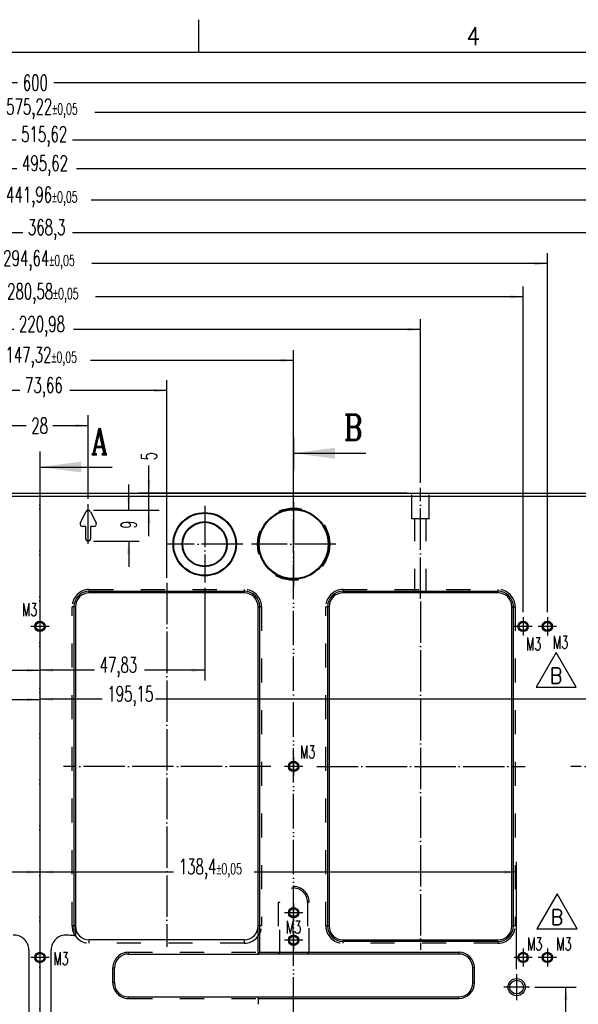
# Model space of a CAD drawing. Header units: inches. Extents: x -429 to 435, y -270 to 288.
# Tile 11 of 20: x -138 to -30, y 98 to 288. Entities that reach past the tile are written whole.
import ezdxf

# ---------------------------------------------------------------- set-up
doc = ezdxf.new("R2010")
doc.units = ezdxf.units.IN
for name, pattern in [('DASHED', [15, 7, -8]), ('DOT_CENTER', [14, 12, -1, 0, -1]), ('PHANTOM', [13, 10, -1, 0, -1, 0, -1])]:
    doc.linetypes.add(name, pattern=pattern)
doc.layers.add('1', color=7, linetype='Continuous')
doc.styles.add('CONVERTER_11', font='complex.shx', dxfattribs={"width": 0.76})
doc.styles.add('CONVERTER_12', font='txt.shx', dxfattribs={"width": 0.63})
doc.styles.add('CONVERTER_13', font='txt.shx', dxfattribs={"width": 0.9})
doc.dimstyles.new('ME10_DIM_108', dxfattribs={"dimtxt": 4.5, "dimasz": 3.75, "dimexe": 3, "dimexo": 1.5, "dimgap": 1.5, "dimtad": 0, "dimdsep": 46, "dimtxsty": 'CONVERTER_12', "dimsah": 1, "dimcen": 0.09, "dimclrd": 3, "dimclre": 3, "dimclrt": 3, "dimadec": 0, "dimazin": 0, "dimtol": 1, "dimtp": 0.05, "dimtm": 0.05, "dimtfac": 0.7, "dimtdec": 0, "dimtix": 1, "dimtmove": 0, "dimatfit": 3, "dimfxl": 1, "dimtolj": 1, "dimtzin": 0, "dimarcsym": 0})
doc.dimstyles.new('ME10_DIM_109', dxfattribs={"dimtxt": 4.5, "dimasz": 3.75, "dimexe": 3, "dimexo": 1.5, "dimgap": 1.5, "dimtad": 0, "dimdsep": 46, "dimtxsty": 'CONVERTER_12', "dimsah": 1, "dimcen": 0.09, "dimclrd": 3, "dimclre": 3, "dimclrt": 3, "dimadec": 0, "dimazin": 0, "dimtol": 1, "dimtp": 0.05, "dimtm": 0.05, "dimtfac": 0.7, "dimtdec": 0, "dimtix": 1, "dimtmove": 0, "dimatfit": 3, "dimfxl": 1, "dimtolj": 1, "dimtzin": 0, "dimarcsym": 0})
doc.dimstyles.new('ME10_DIM_110', dxfattribs={"dimtxt": 4.5, "dimasz": 3.75, "dimexe": 3, "dimexo": 1.5, "dimgap": 1.5, "dimtad": 0, "dimdsep": 46, "dimtxsty": 'CONVERTER_12', "dimsah": 1, "dimcen": 0.09, "dimclrd": 3, "dimclre": 3, "dimclrt": 3, "dimadec": 0, "dimazin": 0, "dimtol": 1, "dimtp": 0.05, "dimtm": 0.05, "dimtfac": 0.7, "dimtdec": 0, "dimtix": 1, "dimtmove": 0, "dimatfit": 3, "dimfxl": 1, "dimtolj": 1, "dimtzin": 0, "dimarcsym": 0})
doc.dimstyles.new('ME10_DIM_53', dxfattribs={"dimtxt": 4.5, "dimasz": 3.75, "dimexe": 3, "dimexo": 1.5, "dimgap": 1.5, "dimtad": 0, "dimdsep": 46, "dimtxsty": 'CONVERTER_12', "dimsah": 1, "dimcen": 0.09, "dimclrd": 3, "dimclre": 3, "dimclrt": 3, "dimadec": 0, "dimazin": 0, "dimtfac": 1, "dimtdec": 4, "dimtix": 1, "dimtmove": 0, "dimatfit": 3, "dimfxl": 1, "dimtolj": 1, "dimtzin": 0, "dimarcsym": 0})
doc.dimstyles.new('ME10_DIM_54', dxfattribs={"dimtxt": 4.5, "dimasz": 3.75, "dimexe": 3, "dimexo": 1.5, "dimgap": 1.5, "dimtad": 0, "dimdsep": 46, "dimtxsty": 'CONVERTER_12', "dimsah": 1, "dimcen": 0.09, "dimclrd": 3, "dimclre": 3, "dimclrt": 3, "dimadec": 0, "dimazin": 0, "dimtfac": 1, "dimtdec": 4, "dimtix": 1, "dimtmove": 0, "dimatfit": 3, "dimfxl": 1, "dimtolj": 1, "dimtzin": 0, "dimarcsym": 0})
doc.dimstyles.new('ME10_DIM_55', dxfattribs={"dimtxt": 4.5, "dimasz": 3.75, "dimexe": 3, "dimexo": 1.5, "dimgap": 1.5, "dimtad": 0, "dimdsep": 46, "dimtxsty": 'CONVERTER_12', "dimsah": 1, "dimcen": 0.09, "dimclrd": 3, "dimclre": 3, "dimclrt": 3, "dimadec": 0, "dimazin": 0, "dimtfac": 1, "dimtdec": 4, "dimtix": 1, "dimtmove": 0, "dimatfit": 3, "dimfxl": 1, "dimtolj": 1, "dimtzin": 0, "dimarcsym": 0})
doc.dimstyles.new('ME10_DIM_56', dxfattribs={"dimtxt": 4.5, "dimasz": 3.75, "dimexe": 3, "dimexo": 1.5, "dimgap": 1.5, "dimtad": 0, "dimdsep": 46, "dimtxsty": 'CONVERTER_12', "dimsah": 1, "dimcen": 0.09, "dimclrd": 3, "dimclre": 3, "dimclrt": 3, "dimadec": 0, "dimazin": 0, "dimtfac": 1, "dimtdec": 4, "dimtix": 1, "dimtmove": 0, "dimatfit": 3, "dimfxl": 1, "dimtolj": 1, "dimtzin": 0, "dimarcsym": 0})
doc.dimstyles.new('ME10_DIM_57', dxfattribs={"dimtxt": 4.5, "dimasz": 3.75, "dimexe": 3, "dimexo": 1.5, "dimgap": 1.5, "dimtad": 0, "dimdsep": 46, "dimtxsty": 'CONVERTER_12', "dimsah": 1, "dimcen": 0.09, "dimclrd": 3, "dimclre": 3, "dimclrt": 3, "dimadec": 0, "dimazin": 0, "dimtfac": 1, "dimtdec": 4, "dimtix": 1, "dimtmove": 0, "dimatfit": 3, "dimfxl": 1, "dimtolj": 1, "dimtzin": 0, "dimarcsym": 0})
doc.dimstyles.new('ME10_DIM_58', dxfattribs={"dimtxt": 4.5, "dimasz": 3.75, "dimexe": 3, "dimexo": 1.5, "dimgap": 1.5, "dimtad": 0, "dimdsep": 46, "dimtxsty": 'CONVERTER_12', "dimsah": 1, "dimcen": 0.09, "dimclrd": 3, "dimclre": 3, "dimclrt": 3, "dimadec": 0, "dimazin": 0, "dimtfac": 1, "dimtdec": 4, "dimtix": 1, "dimtmove": 0, "dimatfit": 3, "dimfxl": 1, "dimtolj": 1, "dimtzin": 0, "dimarcsym": 0})
doc.dimstyles.new('ME10_DIM_59', dxfattribs={"dimtxt": 4.5, "dimasz": 3.75, "dimexe": 3, "dimexo": 1.5, "dimgap": 1.5, "dimtad": 0, "dimdsep": 46, "dimtxsty": 'CONVERTER_12', "dimsah": 1, "dimcen": 0.09, "dimclrd": 3, "dimclre": 3, "dimclrt": 3, "dimadec": 0, "dimazin": 0, "dimtol": 1, "dimtp": 0.05, "dimtm": 0.05, "dimtfac": 0.7, "dimtdec": 0, "dimtix": 1, "dimtmove": 0, "dimatfit": 3, "dimfxl": 1, "dimtolj": 1, "dimtzin": 0, "dimarcsym": 0})
doc.dimstyles.new('ME10_DIM_60', dxfattribs={"dimtxt": 4.5, "dimasz": 3.75, "dimexe": 3, "dimexo": 1.5, "dimgap": 1.5, "dimtad": 0, "dimdsep": 46, "dimtxsty": 'CONVERTER_12', "dimsah": 1, "dimcen": 0.09, "dimclrd": 3, "dimclre": 3, "dimclrt": 3, "dimadec": 0, "dimazin": 0, "dimtfac": 1, "dimtdec": 4, "dimtix": 1, "dimtmove": 0, "dimatfit": 3, "dimfxl": 1, "dimtolj": 1, "dimtzin": 0, "dimarcsym": 0})
doc.dimstyles.new('ME10_DIM_61', dxfattribs={"dimtxt": 4.5, "dimasz": 3.75, "dimexe": 3, "dimexo": 1.5, "dimgap": 1.5, "dimtad": 0, "dimdsep": 46, "dimtxsty": 'CONVERTER_12', "dimsah": 1, "dimcen": 0.09, "dimclrd": 3, "dimclre": 3, "dimclrt": 3, "dimadec": 0, "dimazin": 0, "dimtol": 1, "dimtp": 0.05, "dimtm": 0.05, "dimtfac": 0.7, "dimtdec": 0, "dimtix": 1, "dimtmove": 0, "dimatfit": 3, "dimfxl": 1, "dimtolj": 1, "dimtzin": 0, "dimarcsym": 0})
doc.dimstyles.new('ME10_DIM_62', dxfattribs={"dimtxt": 4.5, "dimasz": 3.75, "dimexe": 3, "dimexo": 1.5, "dimgap": 1.5, "dimtad": 0, "dimdsep": 46, "dimtxsty": 'CONVERTER_12', "dimsah": 1, "dimcen": 0.09, "dimclrd": 3, "dimclre": 3, "dimclrt": 3, "dimadec": 0, "dimazin": 0, "dimtol": 1, "dimtp": 0.05, "dimtm": 0.05, "dimtfac": 0.7, "dimtdec": 0, "dimtix": 1, "dimtmove": 0, "dimatfit": 3, "dimfxl": 1, "dimtolj": 1, "dimtzin": 0, "dimarcsym": 0})
doc.dimstyles.new('ME10_DIM_63', dxfattribs={"dimtxt": 4.5, "dimasz": 3.75, "dimexe": 3, "dimexo": 1.5, "dimgap": 1.5, "dimtad": 0, "dimdsep": 46, "dimtxsty": 'CONVERTER_12', "dimsah": 1, "dimcen": 0.09, "dimclrd": 3, "dimclre": 3, "dimclrt": 3, "dimadec": 0, "dimazin": 0, "dimtfac": 1, "dimtdec": 4, "dimtix": 1, "dimtmove": 0, "dimatfit": 3, "dimfxl": 1, "dimtolj": 1, "dimtzin": 0, "dimarcsym": 0})
doc.dimstyles.new('ME10_DIM_64', dxfattribs={"dimtxt": 4.5, "dimasz": 3.75, "dimexe": 3, "dimexo": 1.5, "dimgap": 1.5, "dimtad": 0, "dimdsep": 46, "dimtxsty": 'CONVERTER_12', "dimsah": 1, "dimcen": 0.09, "dimclrd": 3, "dimclre": 3, "dimclrt": 3, "dimadec": 0, "dimazin": 0, "dimtol": 1, "dimtp": 0.05, "dimtm": 0.05, "dimtfac": 0.7, "dimtdec": 0, "dimtix": 1, "dimtmove": 0, "dimatfit": 3, "dimfxl": 1, "dimtolj": 1, "dimtzin": 0, "dimarcsym": 0})
doc.dimstyles.new('ME10_DIM_65', dxfattribs={"dimtxt": 4.5, "dimasz": 3.75, "dimexe": 3, "dimexo": 1.5, "dimgap": 1.5, "dimtad": 0, "dimdsep": 46, "dimtxsty": 'CONVERTER_12', "dimsah": 1, "dimcen": 0.09, "dimclrd": 3, "dimclre": 3, "dimclrt": 3, "dimadec": 0, "dimazin": 0, "dimtfac": 1, "dimtdec": 4, "dimtix": 1, "dimtmove": 0, "dimatfit": 3, "dimfxl": 1, "dimtolj": 1, "dimtzin": 0, "dimarcsym": 0})
doc.dimstyles.new('ME10_DIM_66', dxfattribs={"dimtxt": 4.5, "dimasz": 3.75, "dimexe": 3, "dimexo": 1.5, "dimgap": 1.5, "dimtad": 0, "dimdsep": 46, "dimtxsty": 'CONVERTER_12', "dimsah": 1, "dimcen": 0.09, "dimclrd": 3, "dimclre": 3, "dimclrt": 3, "dimadec": 0, "dimazin": 0, "dimtfac": 1, "dimtdec": 4, "dimtix": 1, "dimtmove": 0, "dimatfit": 3, "dimfxl": 1, "dimtolj": 1, "dimtzin": 0, "dimarcsym": 0})
doc.dimstyles.new('ME10_DIM_67', dxfattribs={"dimtxt": 4.5, "dimasz": 3.75, "dimexe": 3, "dimexo": 1.5, "dimgap": 1.5, "dimtad": 0, "dimdsep": 46, "dimtxsty": 'CONVERTER_12', "dimsah": 1, "dimcen": 0.09, "dimclrd": 3, "dimclre": 3, "dimclrt": 3, "dimadec": 0, "dimazin": 0, "dimtol": 1, "dimtp": 0.05, "dimtm": 0.05, "dimtfac": 0.7, "dimtdec": 0, "dimtix": 1, "dimtmove": 0, "dimatfit": 3, "dimfxl": 1, "dimtolj": 1, "dimtzin": 0, "dimarcsym": 0})
doc.dimstyles.new('ME10_DIM_68', dxfattribs={"dimtxt": 4.5, "dimasz": 3.75, "dimexe": 3, "dimexo": 1.5, "dimgap": 1.5, "dimtad": 0, "dimdsep": 46, "dimtxsty": 'CONVERTER_12', "dimsah": 1, "dimcen": 0.09, "dimclrd": 3, "dimclre": 3, "dimclrt": 3, "dimadec": 0, "dimazin": 0, "dimtfac": 1, "dimtdec": 4, "dimtix": 1, "dimtmove": 0, "dimatfit": 3, "dimfxl": 1, "dimtolj": 1, "dimtzin": 0, "dimarcsym": 0})
doc.dimstyles.new('ME10_DIM_91', dxfattribs={"dimtxt": 4.5, "dimasz": 3.75, "dimexe": 3, "dimexo": 1.5, "dimgap": 1.5, "dimtad": 0, "dimdsep": 46, "dimtxsty": 'CONVERTER_12', "dimsah": 1, "dimcen": 0.09, "dimclrd": 3, "dimclre": 3, "dimclrt": 3, "dimadec": 0, "dimazin": 0, "dimtol": 1, "dimtp": 0.03, "dimtm": 0.03, "dimtfac": 0.7, "dimtdec": 0, "dimtix": 1, "dimtmove": 0, "dimatfit": 3, "dimfxl": 1, "dimtolj": 1, "dimtzin": 0, "dimarcsym": 0})
doc.dimstyles.new('ME10_DIM_92', dxfattribs={"dimtxt": 4.5, "dimasz": 3.75, "dimexe": 3, "dimexo": 1.5, "dimgap": 1.5, "dimtad": 0, "dimdsep": 46, "dimtxsty": 'CONVERTER_12', "dimsah": 1, "dimcen": 0.09, "dimclrd": 3, "dimclre": 3, "dimclrt": 3, "dimadec": 0, "dimazin": 0, "dimtol": 1, "dimtp": 0.03, "dimtm": 0.03, "dimtfac": 0.7, "dimtdec": 0, "dimtix": 1, "dimtmove": 0, "dimatfit": 3, "dimfxl": 1, "dimtolj": 1, "dimtzin": 0, "dimarcsym": 0})
doc.dimstyles.get("Standard").update_dxf_attribs({"dimtxt": 0.18, "dimasz": 0.18, "dimexe": 0.18, "dimexo": 0.0625, "dimgap": 0.09, "dimtad": 0, "dimtih": 1, "dimtoh": 1, "dimdec": 4, "dimzin": 0, "dimdsep": 46, "dimtxsty": 'Standard', "dimcen": 0.09, "dimadec": 0, "dimazin": 0, "dimtfac": 1, "dimtdec": 4, "dimtofl": 0, "dimtmove": 0, "dimatfit": 3, "dimfxl": 1, "dimtolj": 1, "dimtzin": 0, "dimarcsym": 0})

# ---------------------------------------------------------------- blocks, each defined once
blk = doc.blocks.new('REV_TRIANGLE__28', base_point=(-33.92, 114.81))
at = {"layer": '1', "color": 7, "linetype": 'Continuous'}
for p, q in [((-33.92, 119.31), (-37.82, 112.56)), ((-30.02, 112.56), (-33.92, 119.31)), ((-37.82, 112.56), (-30.02, 112.56))]:
    blk.add_line(p, q, dxfattribs=at)
at = {"layer": '1', "color": 3, "insert": (-33.92, 114.81), "char_height": 3, "attachment_point": 5, "line_spacing_factor": 1.080432, "style": 'CONVERTER_13'}
blk.add_mtext('B', dxfattribs=at)
blk = doc.blocks.new('REV_TRIANGLE__29', base_point=(-34.08, 161.55))
at = {"layer": '1', "color": 7, "linetype": 'Continuous'}
for p, q in [((-34.08, 166.05), (-37.98, 159.3)), ((-30.18, 159.3), (-34.08, 166.05)), ((-37.98, 159.3), (-30.18, 159.3))]:
    blk.add_line(p, q, dxfattribs=at)
at = {"layer": '1', "color": 3, "insert": (-34.08, 161.55), "char_height": 3, "attachment_point": 5, "line_spacing_factor": 1.080432, "style": 'CONVERTER_13'}
blk.add_mtext('B', dxfattribs=at)
blk = doc.blocks.new('E7018-24196_large_stiffener__35', base_point=(-501, -178.3))
at = {"color": 7, "linetype": 'Continuous'}
for p, q in [((-308.99, 295.3), (-93.01, 295.3)), ((-93.01, 295.3), (-88.01, 295.3)), ((-88.01, 295.3), (44.31, 295.3)), ((95, 294.3), (-497, 294.3)), ((-189.29, 286.62), (-187.63, 289.96)), ((-186.37, 289.96), (-184.71, 286.62)), ((-187.7, 285.61), (-188.67, 285.61)), ((-187.7, 282.07), (-187.7, 285.61)), ((-186.3, 285.61), (-186.3, 282.07)), ((-185.33, 285.61), (-186.3, 285.61)), ((-187, 281.37), (-187, 281.37)), ((-186.67, 266.82), (-141.67, 266.82)), ((-141.67, 266.32), (-186.67, 266.32)), ((-113.01, 266.82), (-68.01, 266.82)), ((-92.11, 266.32), (-113.01, 266.32)), ((-88.91, 266.32), (-92.11, 266.32)), ((-68.01, 266.32), (-88.91, 266.32)), ((-191.17, 262.32), (-191.17, 166.8)), ((-190.67, 262.32), (-190.67, 169.64)), ((-137.67, 169.64), (-137.67, 262.32)), ((-137.17, 162), (-137.17, 262.32)), ((-117.51, 262.32), (-117.51, 169.64)), ((-117.01, 262.32), (-117.01, 169.64)), ((-64.01, 169.64), (-64.01, 262.32)), ((-63.51, 169.64), (-63.51, 262.32)), ((-190.67, 169.64), (-190.67, 166.76)), ((-137.67, 161.5), (-137.67, 169.64)), ((-141.67, 165.64), (-186.67, 165.64)), ((-113.01, 165.64), (-68.01, 165.64)), ((-68.01, 165.14), (-113.01, 165.14)), ((-204.25, 162.73), (-204.25, 124.28)), ((-197.75, 124.28), (-197.75, 162.73)), ((-175.34, 161.5), (-137.67, 161.5)), ((-137.67, 161.5), (-137.17, 162)), ((-79.34, 161.5), (-137.67, 161.5)), ((-137.17, 162), (-79.34, 162)), ((-179.34, 153.1), (-179.34, 157.5)), ((-75.34, 153.1), (-75.34, 157.5)), ((-74.84, 153.1), (-74.84, 157.5)), ((-175.34, 149.1), (-137.67, 149.1)), ((-137.67, 148.6), (-137.67, 149.1)), ((-137.67, 149.1), (-79.34, 149.1)), ((-137.67, 148.6), (-137.67, 146.91)), ((-137.67, 148.6), (-79.34, 148.6))]:
    blk.add_line(p, q, dxfattribs=at)
at = {"color": 3, "linetype": 'DASHED'}
for p, q in [((-93.01, 287.8), (-93.01, 295.3)), ((-88.01, 287.8), (-88.01, 295.3)), ((-92.11, 287.8), (-93.01, 287.8)), ((-88.91, 287.8), (-92.11, 287.8)), ((-92.11, 266.32), (-92.11, 287.8)), ((-88.01, 287.8), (-88.91, 287.8)), ((-88.91, 266.32), (-88.91, 287.8)), ((-186.67, 267.32), (-141.67, 267.32)), ((-186.67, 266.82), (-186.67, 267.32)), ((-141.67, 267.32), (-141.67, 266.82)), ((-113.01, 267.32), (-68.01, 267.32)), ((-113.01, 266.82), (-113.01, 267.32)), ((-68.01, 267.32), (-68.01, 266.82)), ((-191.17, 262.32), (-191.67, 262.32)), ((-191.67, 169.64), (-191.67, 262.32)), ((-136.67, 262.32), (-137.17, 262.32)), ((-136.67, 262.32), (-136.67, 169.64)), ((-117.51, 262.32), (-118.01, 262.32)), ((-118.01, 169.64), (-118.01, 262.32)), ((-63.51, 262.32), (-63.01, 262.32)), ((-63.01, 262.32), (-63.01, 169.64)), ((-131.84, 176.6), (-131.34, 176.6)), ((-131.84, 176.6), (-131.84, 162)), ((-131.34, 161.5), (-131.34, 176.6)), ((-123.34, 176.6), (-122.84, 176.6)), ((-123.34, 176.6), (-123.34, 161.5)), ((-122.84, 162), (-122.84, 176.6)), ((-190.67, 169.64), (-191.67, 169.64)), ((-136.67, 169.64), (-137.67, 169.64)), ((-117.51, 169.64), (-118.01, 169.64)), ((-63.01, 169.64), (-63.51, 169.64)), ((-186.67, 164.64), (-186.67, 165.64)), ((-141.67, 164.64), (-186.67, 164.64)), ((-141.67, 165.64), (-141.67, 164.64)), ((-113.01, 164.64), (-113.01, 165.14)), ((-68.01, 164.64), (-113.01, 164.64)), ((-68.01, 165.14), (-68.01, 164.64)), ((-175.34, 162), (-137.17, 162)), ((-175.34, 161.5), (-175.34, 162)), ((-131.34, 161.5), (-131.84, 162)), ((-123.34, 161.5), (-122.84, 162)), ((-179.84, 153.1), (-179.84, 157.5)), ((-179.84, 157.5), (-179.34, 157.5)), ((-179.34, 153.1), (-179.84, 153.1)), ((-175.34, 148.6), (-175.34, 149.1)), ((-175.34, 148.6), (-137.67, 148.6))]:
    blk.add_line(p, q, dxfattribs=at)
at = {"color": 1, "linetype": 'Continuous'}
for p, q in [((-186.67, 266.32), (-186.67, 266.82)), ((-141.67, 266.82), (-141.67, 266.32)), ((-113.01, 266.32), (-113.01, 266.82)), ((-68.01, 266.82), (-68.01, 266.32)), ((-190.67, 262.32), (-191.17, 262.32)), ((-137.67, 262.32), (-137.17, 262.32)), ((-117.01, 262.32), (-117.51, 262.32)), ((-64.01, 262.32), (-63.51, 262.32)), ((-117.51, 169.64), (-117.01, 169.64)), ((-64.01, 169.64), (-63.51, 169.64)), ((-113.01, 165.14), (-113.01, 165.64)), ((-68.01, 165.14), (-68.01, 165.64)), ((-79.34, 162), (-79.34, 161.5)), ((-74.84, 157.5), (-75.34, 157.5)), ((-74.84, 153.1), (-75.34, 153.1)), ((-79.34, 148.6), (-79.34, 149.1))]:
    blk.add_line(p, q, dxfattribs=at)
at = {"color": 7, "linetype": 'Continuous'}
for centre, radius in [((-153.17, 280.47), 9.2), ((-153.17, 280.47), 9), ((-127.34, 280.47), 10.2), ((-127.34, 280.47), 10), ((-153.17, 280.47), 6.55), ((-153.17, 280.47), 6.35), ((-201, 256.62), 1.5), ((-201, 256.62), 1.2), ((-60.71, 256.62), 1.5), ((-60.71, 256.62), 1.2), ((-53.68, 256.62), 1.5), ((-53.68, 256.62), 1.2), ((-127.34, 215.98), 1.5), ((-127.34, 215.98), 1.2), ((-127.34, 173.5), 1.5), ((-127.34, 173.5), 1.2), ((-127.34, 165.5), 1.5), ((-127.34, 165.5), 1.2), ((-201, 160.5), 1.5), ((-201, 160.5), 1.2), ((-60.71, 160.5), 1.5), ((-60.71, 160.5), 1.2), ((-53.68, 160.5), 1.5), ((-53.68, 160.5), 1.2), ((-62.6, 151.9), 2.5), ((-62.6, 151.9), 2)]:
    blk.add_circle(centre, radius, dxfattribs=at)
at = {"color": 3, "linetype": 'DASHED'}
blk.add_circle((-127.34, 280.47), 10.5, dxfattribs=at)
at = {"color": 7, "linetype": 'Continuous'}
for centre, radius, start, end in [((-187, 289.64), 0.7, 26.5651, 153.4349), ((-188.67, 286.31), 0.7, 153.4349, 270), ((-185.33, 286.31), 0.7, 270, 26.5651), ((-187, 282.07), 0.7, 180, 270), ((-187, 282.07), 0.7, 270, 0), ((-186.67, 262.32), 4.5, 90, 180), ((-186.67, 262.32), 4, 90, 180), ((-141.67, 262.32), 4.5, 0, 90), ((-141.67, 262.32), 4, 0, 90), ((-113.01, 262.32), 4.5, 90, 180), ((-113.01, 262.32), 4, 90, 180), ((-68.01, 262.32), 4.5, 0, 90), ((-68.01, 262.32), 4, 0, 90), ((-186.67, 169.64), 4, 180, 270), ((-141.67, 169.64), 4, 270, 0), ((-113.01, 169.64), 4.5, 180, 270), ((-113.01, 169.64), 4, 180, 270), ((-68.01, 169.64), 4.5, 270, 360), ((-68.01, 169.64), 4, 270, 360), ((-208.5, 162.73), 4.25, 0, 94.1157), ((-193.5, 162.73), 4.25, 85.8843, 180), ((-201, 58.5), 108.75, 84.8139, 85.8843), ((-201, 58.5), 108.75, 84.5493, 84.8139), ((-175.34, 157.5), 4, 90, 180), ((-79.34, 157.5), 4.5, 0, 90), ((-79.34, 157.5), 4, 0, 90), ((-175.34, 153.1), 4, 180, 270), ((-79.34, 153.1), 4.5, 270, 0), ((-79.34, 153.1), 4, 270, 0)]:
    blk.add_arc(centre, radius, start, end, dxfattribs=at)
at = {"color": 3, "linetype": 'DASHED'}
for centre, radius, start, end in [((-186.67, 262.32), 5, 90, 180), ((-141.67, 262.32), 5, 0, 90), ((-113.01, 262.32), 5, 90, 180), ((-68.01, 262.32), 5, 0, 90), ((-127.34, 176.6), 4.5, 0, 180), ((-127.34, 176.6), 4, 0, 180), ((-186.67, 169.64), 5, 180, 270), ((-141.67, 169.64), 5, 270, 0), ((-113.01, 169.64), 5, 180, 270), ((-68.01, 169.64), 5, 270, 0), ((-175.34, 157.5), 4.5, 90, 180), ((-175.34, 153.1), 4.5, 180, 270)]:
    blk.add_arc(centre, radius, start, end, dxfattribs=at)
at = {"layer": '1', "color": 1, "linetype": 'DOT_CENTER'}
for p, q in [((-90.51, 264.64), (-90.51, 296.8)), ((-187, 280.57), (-187, 292.12)), ((-153.17, 291.59), (-153.17, 269.35)), ((-127.34, 292.69), (-127.34, 268.25)), ((-142.05, 280.47), (-164.29, 280.47)), ((-115.12, 280.47), (-139.56, 280.47)), ((-164.17, 269.23), (-164.17, 163.56)), ((-90.51, 263.82), (-90.51, 162.71)), ((-201, 259.27), (-201, 253.97)), ((-60.71, 259.27), (-60.71, 253.97)), ((-53.68, 259.27), (-53.68, 253.97)), ((-198.35, 256.62), (-203.65, 256.62)), ((-58.06, 256.62), (-63.36, 256.62)), ((-51.03, 256.62), (-56.33, 256.62)), ((-127.34, 218.63), (-127.34, 213.33)), ((-133.95, 215.98), (-194.12, 215.98)), ((-124.69, 215.98), (-129.99, 215.98)), ((-120.57, 215.98), (-60.12, 215.98)), ((12.72, 215.98), (-46.88, 215.98)), ((-127.34, 176.15), (-127.34, 170.85)), ((-124.69, 173.5), (-129.99, 173.5)), ((-127.34, 168.15), (-127.34, 162.85)), ((-201, 163.15), (-201, 157.85)), ((-124.69, 165.5), (-129.99, 165.5)), ((-60.71, 163.15), (-60.71, 157.85)), ((-53.68, 163.15), (-53.68, 157.85)), ((-198.35, 160.5), (-203.65, 160.5)), ((-58.06, 160.5), (-63.36, 160.5)), ((-51.03, 160.5), (-56.33, 160.5)), ((-62.6, 155.65), (-62.6, 148.15)), ((-58.85, 151.9), (-66.35, 151.9))]:
    blk.add_line(p, q, dxfattribs=at)
blk = doc.blocks.new('*D92')
at = {"layer": '1', "color": 3, "linetype": 'Continuous'}
for p, q in [((-215, 293.91), (-215, 317.88)), ((-187, 293.62), (-187, 317.88)), ((-215, 314.88), (-205.02, 314.88)), ((-197.3, 314.88), (-187, 314.88))]:
    blk.add_line(p, q, dxfattribs=at)
at = {"layer": '1', "color": 3}
for points in [[(-211.25, 315.37), (-211.25, 314.38), (-215, 314.88)], [(-190.75, 314.38), (-190.75, 315.37), (-187, 314.88)]]:
    blk.add_solid(points, dxfattribs=at)
at = {"layer": '1', "color": 3, "insert": (-203.52, 312.63), "char_height": 4.5, "attachment_point": 7, "rotation": 0.0001, "line_spacing_factor": 0.60024, "style": 'CONVERTER_12'}
blk.add_mtext('28', dxfattribs=at)
blk = doc.blocks.new('*D93')
at = {"layer": '1', "color": 3, "linetype": 'Continuous'}
for p, q in [((-237.83, 270.73), (-237.83, 328.06)), ((-164.17, 270.73), (-164.17, 328.06)), ((-206.83, 325.06), (-237.83, 325.06)), ((-164.17, 325.06), (-192.33, 325.06))]:
    blk.add_line(p, q, dxfattribs=at)
at = {"layer": '1', "color": 3}
for points in [[(-234.08, 325.55), (-234.08, 324.56), (-237.83, 325.06)], [(-167.92, 324.56), (-167.92, 325.55), (-164.17, 325.06)]]:
    blk.add_solid(points, dxfattribs=at)
at = {"layer": '1', "color": 3, "insert": (-205.33, 323.03), "char_height": 4.5, "attachment_point": 7, "rotation": 0.0001, "line_spacing_factor": 0.60024, "style": 'CONVERTER_12'}
blk.add_mtext('73,66', dxfattribs=at)
blk = doc.blocks.new('*D94')
at = {"layer": '1', "color": 3, "linetype": 'Continuous'}
for p, q in [((-201, 301.38), (-201, 240.88)), ((-153.17, 267.85), (-153.17, 240.88)), ((-185.19, 243.88), (-201, 243.88)), ((-153.17, 243.88), (-170.69, 243.88))]:
    blk.add_line(p, q, dxfattribs=at)
at = {"layer": '1', "color": 3}
for points in [[(-197.25, 244.37), (-197.25, 243.39), (-201, 243.88)], [(-156.92, 243.39), (-156.92, 244.37), (-153.17, 243.88)]]:
    blk.add_solid(points, dxfattribs=at)
at = {"layer": '1', "color": 3, "insert": (-183.69, 241.85), "char_height": 4.5, "attachment_point": 7, "rotation": 0.0001, "line_spacing_factor": 0.60024, "style": 'CONVERTER_12'}
blk.add_mtext('47,83', dxfattribs=at)
blk = doc.blocks.new('*D95')
at = {"layer": '1', "color": 3, "linetype": 'Continuous'}
for p, q in [((-201, 301.38), (-201, 232.44)), ((-5.85, 267.85), (-5.85, 232.44)), ((-182.94, 235.44), (-201, 235.44)), ((-5.85, 235.44), (-167.5, 235.44))]:
    blk.add_line(p, q, dxfattribs=at)
at = {"layer": '1', "color": 3}
for points in [[(-197.25, 235.93), (-197.25, 234.94), (-201, 235.44)], [(-9.6, 234.94), (-9.6, 235.93), (-5.85, 235.44)]]:
    blk.add_solid(points, dxfattribs=at)
at = {"layer": '1', "color": 3, "insert": (-181.44, 233.41), "char_height": 4.5, "attachment_point": 7, "rotation": 0.0001, "line_spacing_factor": 0.60024, "style": 'CONVERTER_12'}
blk.add_mtext('195,15', dxfattribs=at)
blk = doc.blocks.new('*D96')
at = {"layer": '1', "color": 3, "linetype": 'Continuous'}
for p, q in [((-201, 301.38), (-201, 240.88)), ((-322.49, 267.85), (-322.49, 240.88)), ((-322.49, 243.88), (-234.96, 243.88)), ((-219.51, 243.88), (-201, 243.88))]:
    blk.add_line(p, q, dxfattribs=at)
at = {"layer": '1', "color": 3}
for points in [[(-318.74, 244.37), (-318.74, 243.39), (-322.49, 243.88)], [(-204.75, 243.39), (-204.75, 244.37), (-201, 243.88)]]:
    blk.add_solid(points, dxfattribs=at)
at = {"layer": '1', "color": 3, "insert": (-233.46, 241.85), "char_height": 4.5, "attachment_point": 7, "rotation": 0.0001, "line_spacing_factor": 0.60024, "style": 'CONVERTER_12'}
blk.add_mtext('121,49', dxfattribs=at)
blk = doc.blocks.new('*D97')
at = {"layer": '1', "color": 3, "linetype": 'Continuous'}
for p, q in [((-201, 301.38), (-201, 232.37)), ((-469.81, 267.85), (-469.81, 232.37)), ((-469.81, 235.37), (-235.38, 235.37)), ((-218.99, 235.37), (-201, 235.37))]:
    blk.add_line(p, q, dxfattribs=at)
at = {"layer": '1', "color": 3}
for points in [[(-466.06, 235.86), (-466.06, 234.87), (-469.81, 235.37)], [(-204.75, 234.87), (-204.75, 235.86), (-201, 235.37)]]:
    blk.add_solid(points, dxfattribs=at)
at = {"layer": '1', "color": 3, "insert": (-233.88, 233.34), "char_height": 4.5, "attachment_point": 7, "rotation": 0.0001, "line_spacing_factor": 0.60024, "style": 'CONVERTER_12'}
blk.add_mtext('268,81', dxfattribs=at)
blk = doc.blocks.new('*D98')
at = {"layer": '1', "color": 3, "linetype": 'Continuous'}
for p, q in [((-274.66, 294.52), (-274.66, 336.83)), ((-127.34, 294.19), (-127.34, 336.83)), ((-212.52, 333.83), (-274.66, 333.83)), ((-127.34, 333.83), (-186.28, 333.83))]:
    blk.add_line(p, q, dxfattribs=at)
at = {"layer": '1', "color": 3}
for points in [[(-270.91, 334.33), (-270.91, 333.34), (-274.66, 333.83)], [(-131.09, 333.34), (-131.09, 334.33), (-127.34, 333.83)]]:
    blk.add_solid(points, dxfattribs=at)
at = {"layer": '1', "color": 3, "insert": (-211.02, 331.81), "char_height": 4.5, "attachment_point": 7, "rotation": 0.0001, "line_spacing_factor": 0.60024, "style": 'CONVERTER_12'}
blk.add_mtext('\\C3;147,32\\C3;\\H3.15;{\\Fgdt;`}0,05', dxfattribs=at)
blk = doc.blocks.new('*D99')
at = {"layer": '1', "color": 3, "linetype": 'Continuous'}
for p, q in [((-311.49, 298.3), (-311.49, 345.79)), ((-90.51, 298.3), (-90.51, 345.79)), ((-208.6, 342.79), (-311.49, 342.79)), ((-90.51, 342.79), (-191.26, 342.79))]:
    blk.add_line(p, q, dxfattribs=at)
at = {"layer": '1', "color": 3}
for points in [[(-307.74, 343.28), (-307.74, 342.29), (-311.49, 342.79)], [(-94.26, 342.29), (-94.26, 343.28), (-90.51, 342.79)]]:
    blk.add_solid(points, dxfattribs=at)
at = {"layer": '1', "color": 3, "insert": (-207.1, 340.76), "char_height": 4.5, "attachment_point": 7, "rotation": 0.0001, "line_spacing_factor": 0.60024, "style": 'CONVERTER_12'}
blk.add_mtext('220,98', dxfattribs=at)
blk = doc.blocks.new('*D100')
at = {"layer": '1', "color": 3, "linetype": 'Continuous'}
for p, q in [((-341.29, 260.77), (-341.29, 355.26)), ((-60.71, 260.77), (-60.71, 355.26)), ((-212.05, 352.26), (-341.29, 352.26)), ((-60.71, 352.26), (-184.86, 352.26))]:
    blk.add_line(p, q, dxfattribs=at)
at = {"layer": '1', "color": 3}
for points in [[(-337.54, 352.76), (-337.54, 351.77), (-341.29, 352.26)], [(-64.46, 351.77), (-64.46, 352.76), (-60.71, 352.26)]]:
    blk.add_solid(points, dxfattribs=at)
at = {"layer": '1', "color": 3, "insert": (-210.55, 350.24), "char_height": 4.5, "attachment_point": 7, "rotation": 0.0001, "line_spacing_factor": 0.60024, "style": 'CONVERTER_12'}
blk.add_mtext('\\C3;280,58\\C3;\\H3.15;{\\Fgdt;`}0,05', dxfattribs=at)
blk = doc.blocks.new('*D101')
at = {"layer": '1', "color": 3, "linetype": 'Continuous'}
for p, q in [((-348.32, 260.77), (-348.32, 364.92)), ((-53.68, 260.77), (-53.68, 364.92)), ((-213.17, 361.92), (-348.32, 361.92)), ((-53.68, 361.92), (-185.98, 361.92))]:
    blk.add_line(p, q, dxfattribs=at)
at = {"layer": '1', "color": 3}
for points in [[(-344.57, 362.41), (-344.57, 361.42), (-348.32, 361.92)], [(-57.43, 361.42), (-57.43, 362.41), (-53.68, 361.92)]]:
    blk.add_solid(points, dxfattribs=at)
at = {"layer": '1', "color": 3, "insert": (-211.67, 359.89), "char_height": 4.5, "attachment_point": 7, "rotation": 0.0001, "line_spacing_factor": 0.60024, "style": 'CONVERTER_12'}
blk.add_mtext('\\C3;294,64\\C3;\\H3.15;{\\Fgdt;`}0,05', dxfattribs=at)
blk = doc.blocks.new('*D102')
at = {"layer": '1', "color": 3, "linetype": 'Continuous'}
for p, q in [((-385.15, 270.17), (-385.15, 373.87)), ((-16.85, 271.02), (-16.85, 373.87)), ((-206, 370.87), (-385.15, 370.87)), ((-16.85, 370.87), (-191.51, 370.87))]:
    blk.add_line(p, q, dxfattribs=at)
at = {"layer": '1', "color": 3}
for points in [[(-381.4, 371.36), (-381.4, 370.37), (-385.15, 370.87)], [(-20.6, 370.37), (-20.6, 371.36), (-16.85, 370.87)]]:
    blk.add_solid(points, dxfattribs=at)
at = {"layer": '1', "color": 3, "insert": (-204.5, 368.84), "char_height": 4.5, "attachment_point": 7, "rotation": 0.0001, "line_spacing_factor": 0.60024, "style": 'CONVERTER_12'}
blk.add_mtext('368,3', dxfattribs=at)
blk = doc.blocks.new('*D103')
at = {"layer": '1', "color": 3, "linetype": 'Continuous'}
for p, q in [((-421.98, 220.13), (-421.98, 383.35)), ((19.98, 219.8), (19.98, 383.35)), ((-212.34, 380.35), (-421.98, 380.35)), ((19.98, 380.35), (-186.09, 380.35))]:
    blk.add_line(p, q, dxfattribs=at)
at = {"layer": '1', "color": 3}
for points in [[(-418.23, 380.84), (-418.23, 379.85), (-421.98, 380.35)], [(16.23, 379.85), (16.23, 380.84), (19.98, 380.35)]]:
    blk.add_solid(points, dxfattribs=at)
at = {"layer": '1', "color": 3, "insert": (-210.84, 378.32), "char_height": 4.5, "attachment_point": 7, "rotation": 0.0001, "line_spacing_factor": 0.60024, "style": 'CONVERTER_12'}
blk.add_mtext('\\C3;441,96\\C3;\\H3.15;{\\Fgdt;`}0,05', dxfattribs=at)
blk = doc.blocks.new('*D104')
at = {"layer": '1', "color": 3, "linetype": 'Continuous'}
for p, q in [((-448.81, 298.3), (-448.81, 392.47)), ((46.81, 307.81), (46.81, 392.47)), ((-207.72, 389.47), (-448.81, 389.47)), ((46.81, 389.47), (-190.39, 389.47))]:
    blk.add_line(p, q, dxfattribs=at)
at = {"layer": '1', "color": 3}
for points in [[(-445.06, 389.97), (-445.06, 388.98), (-448.81, 389.47)], [(43.06, 388.98), (43.06, 389.97), (46.81, 389.47)]]:
    blk.add_solid(points, dxfattribs=at)
at = {"layer": '1', "color": 3, "insert": (-206.22, 387.45), "char_height": 4.5, "attachment_point": 7, "rotation": 0.0001, "line_spacing_factor": 0.60024, "style": 'CONVERTER_12'}
blk.add_mtext('495,62', dxfattribs=at)
blk = doc.blocks.new('*D105')
at = {"layer": '1', "color": 3, "linetype": 'Continuous'}
for p, q in [((-458.81, 270.82), (-458.81, 400.9)), ((56.81, 270.03), (56.81, 400.9)), ((-458.81, 397.9), (-207.95, 397.9)), ((-191.56, 397.9), (56.81, 397.9))]:
    blk.add_line(p, q, dxfattribs=at)
at = {"layer": '1', "color": 3}
for points in [[(-455.06, 398.39), (-455.06, 397.4), (-458.81, 397.9)], [(53.06, 397.4), (53.06, 398.39), (56.81, 397.9)]]:
    blk.add_solid(points, dxfattribs=at)
at = {"layer": '1', "color": 3, "insert": (-206.45, 395.87), "char_height": 4.5, "attachment_point": 7, "rotation": 0.0001, "line_spacing_factor": 0.60024, "style": 'CONVERTER_12'}
blk.add_mtext('515,62', dxfattribs=at)
blk = doc.blocks.new('*D106')
at = {"layer": '1', "color": 3, "linetype": 'Continuous'}
for p, q in [((-488.61, 260.44), (-488.61, 408.89)), ((86.61, 260.77), (86.61, 408.89)), ((-488.61, 405.89), (-212.3, 405.89)), ((-185.11, 405.89), (86.61, 405.89))]:
    blk.add_line(p, q, dxfattribs=at)
at = {"layer": '1', "color": 3}
for points in [[(-484.86, 406.38), (-484.86, 405.39), (-488.61, 405.89)], [(82.86, 405.39), (82.86, 406.38), (86.61, 405.89)]]:
    blk.add_solid(points, dxfattribs=at)
at = {"layer": '1', "color": 3, "insert": (-210.8, 403.86), "char_height": 4.5, "attachment_point": 7, "rotation": 0.0001, "line_spacing_factor": 0.60024, "style": 'CONVERTER_12'}
blk.add_mtext('\\C3;575,22\\C3;\\H3.15;{\\Fgdt;`}0,05', dxfattribs=at)
blk = doc.blocks.new('*D107')
at = {"layer": '1', "color": 3, "linetype": 'Continuous'}
for p, q in [((-501, 292.8), (-501, 417.44)), ((99, 292.8), (99, 417.44)), ((-207.49, 414.44), (-501, 414.44)), ((99, 414.44), (-196.93, 414.44))]:
    blk.add_line(p, q, dxfattribs=at)
at = {"layer": '1', "color": 3}
for points in [[(-497.25, 414.93), (-497.25, 413.95), (-501, 414.44)], [(95.25, 413.95), (95.25, 414.93), (99, 414.44)]]:
    blk.add_solid(points, dxfattribs=at)
at = {"layer": '1', "color": 3, "insert": (-205.99, 412.19), "char_height": 4.5, "attachment_point": 7, "rotation": 0.0001, "line_spacing_factor": 0.60024, "style": 'CONVERTER_12'}
blk.add_mtext('600', dxfattribs=at)
blk = doc.blocks.new('*D130')
at = {"layer": '1', "color": 3, "linetype": 'Continuous'}
for p, q in [((-201, 301.38), (-201, 115.03)), ((-155, 110.74), (-155, 121.03)), ((-186, 118.03), (-201, 118.03)), ((-155, 118.03), (-168.42, 118.03))]:
    blk.add_line(p, q, dxfattribs=at)
at = {"layer": '1', "color": 3}
for points in [[(-197.25, 118.52), (-197.25, 117.54), (-201, 118.03)], [(-158.75, 117.54), (-158.75, 118.52), (-155, 118.03)]]:
    blk.add_solid(points, dxfattribs=at)
at = {"layer": '1', "color": 3, "insert": (-184.5, 115.78), "char_height": 4.5, "attachment_point": 7, "rotation": 0.0001, "line_spacing_factor": 0.60024, "style": 'CONVERTER_12'}
blk.add_mtext('\\C3;46\\C3;\\H3.15;{\\Fgdt;`}0,03', dxfattribs=at)
blk = doc.blocks.new('*D131')
at = {"layer": '1', "color": 3, "linetype": 'Continuous'}
for p, q in [((-201, 301.38), (-201, 115)), ((-247, 60), (-247, 121)), ((-247, 118), (-235.24, 118)), ((-217.66, 118), (-201, 118))]:
    blk.add_line(p, q, dxfattribs=at)
at = {"layer": '1', "color": 3}
for points in [[(-243.25, 118.49), (-243.25, 117.51), (-247, 118)], [(-204.75, 117.51), (-204.75, 118.49), (-201, 118)]]:
    blk.add_solid(points, dxfattribs=at)
at = {"layer": '1', "color": 3, "insert": (-233.74, 115.75), "char_height": 4.5, "attachment_point": 7, "rotation": 0.0001, "line_spacing_factor": 0.60024, "style": 'CONVERTER_12'}
blk.add_mtext('\\C3;46\\C3;\\H3.15;{\\Fgdt;`}0,03', dxfattribs=at)
blk = doc.blocks.new('*D147')
at = {"layer": '1', "color": 3, "linetype": 'Continuous'}
for p, q in [((-57.35, 151.9), (-45.29, 151.9)), ((-48.29, 122.74), (-48.29, 151.9)), ((-48.29, 58.5), (-48.29, 101.22)), ((107.83, 58.5), (-51.29, 58.5))]:
    blk.add_line(p, q, dxfattribs=at)
at = {"layer": '1', "color": 3}
for points in [[(-47.79, 148.15), (-48.78, 148.15), (-48.29, 151.9)], [(-48.78, 62.25), (-47.79, 62.25), (-48.29, 58.5)]]:
    blk.add_solid(points, dxfattribs=at)
at = {"layer": '1', "color": 3, "insert": (-46.26, 102.72), "char_height": 4.5, "attachment_point": 7, "rotation": 90, "line_spacing_factor": 0.60024, "style": 'CONVERTER_12'}
blk.add_mtext('\\C3;93,4\\C3;\\H3.15;{\\Fgdt;`}0,05', dxfattribs=at)
blk = doc.blocks.new('*D148')
at = {"layer": '1', "color": 3, "linetype": 'Continuous'}
for p, q in [((-201, 301.38), (-201, 182.29)), ((-62.6, 157.15), (-62.6, 188.29)), ((-162.2, 185.29), (-201, 185.29)), ((-62.6, 185.29), (-138.79, 185.29))]:
    blk.add_line(p, q, dxfattribs=at)
at = {"layer": '1', "color": 3}
for points in [[(-197.25, 185.79), (-197.25, 184.8), (-201, 185.29)], [(-66.35, 184.8), (-66.35, 185.79), (-62.6, 185.29)]]:
    blk.add_solid(points, dxfattribs=at)
at = {"layer": '1', "color": 3, "insert": (-160.7, 183.27), "char_height": 4.5, "attachment_point": 7, "rotation": 0.0001, "line_spacing_factor": 0.60024, "style": 'CONVERTER_12'}
blk.add_mtext('\\C3;138,4\\C3;\\H3.15;{\\Fgdt;`}0,05', dxfattribs=at)
blk = doc.blocks.new('*D149')
at = {"layer": '1', "color": 3, "linetype": 'Continuous'}
for p, q in [((-201, 301.38), (-201, 182.29)), ((-339.4, 157.15), (-339.4, 188.29)), ((-310.37, 185.29), (-339.4, 185.29)), ((-201, 185.29), (-286.96, 185.29))]:
    blk.add_line(p, q, dxfattribs=at)
at = {"layer": '1', "color": 3}
for points in [[(-335.65, 185.79), (-335.65, 184.8), (-339.4, 185.29)], [(-204.75, 184.8), (-204.75, 185.79), (-201, 185.29)]]:
    blk.add_solid(points, dxfattribs=at)
at = {"layer": '1', "color": 3, "insert": (-308.87, 183.27), "char_height": 4.5, "attachment_point": 7, "rotation": 0.0001, "line_spacing_factor": 0.60024, "style": 'CONVERTER_12'}
blk.add_mtext('\\C3;138,4\\C3;\\H3.15;{\\Fgdt;`}0,05', dxfattribs=at)
blk = doc.blocks.new('*D173')
at = {"layer": '1', "color": 3, "linetype": 'Continuous'}
for p, q in [((-175.23, 290.34), (-175.23, 297.84)), ((-185.5, 290.34), (-172.23, 290.34)), ((-185.5, 281.37), (-172.23, 281.37)), ((-175.23, 281.37), (-175.23, 273.87))]:
    blk.add_line(p, q, dxfattribs=at)
at = {"layer": '1', "color": 3}
for points in [[(-175.73, 294.09), (-174.74, 294.09), (-175.23, 290.34)], [(-174.74, 277.62), (-175.73, 277.62), (-175.23, 281.37)]]:
    blk.add_solid(points, dxfattribs=at)
at = {"layer": '1', "color": 3, "insert": (-172.98, 284.91), "char_height": 4.5, "attachment_point": 7, "rotation": 90, "line_spacing_factor": 0.60024, "style": 'CONVERTER_12'}
blk.add_mtext('9', dxfattribs=at)
blk = doc.blocks.new('*D174')
at = {"layer": '1', "color": 3, "linetype": 'Continuous'}
for p, q in [((-169.35, 295.3), (-169.35, 303.3)), ((-94.51, 295.3), (-172.35, 295.3)), ((-169.35, 290.34), (-169.35, 295.3)), ((-185.5, 290.34), (-166.35, 290.34)), ((-169.35, 282.84), (-169.35, 290.34))]:
    blk.add_line(p, q, dxfattribs=at)
at = {"layer": '1', "color": 3}
for points in [[(-169.84, 299.05), (-168.85, 299.05), (-169.35, 295.3)], [(-168.85, 286.59), (-169.84, 286.59), (-169.35, 290.34)]]:
    blk.add_solid(points, dxfattribs=at)
at = {"layer": '1', "color": 3, "insert": (-167.1, 304.8), "char_height": 4.5, "attachment_point": 7, "rotation": 90, "line_spacing_factor": 0.60024, "style": 'CONVERTER_12'}
blk.add_mtext('5', dxfattribs=at)
blk = doc.blocks.new('Drawing_Grid_Zones', base_point=(-419.35, -254.88))
at = {"layer": '1', "color": 4, "linetype": 'Continuous'}
blk.add_line((-103.31, 288.48), (-103.31, 282.13), dxfattribs=at)
at = {"layer": '1', "color": 4, "insert": (-50.13, 285.31), "char_height": 3.5, "attachment_point": 5, "line_spacing_factor": 1.080432, "style": 'CONVERTER_13'}
blk.add_mtext('4', dxfattribs=at)
blk = doc.blocks.new('D_Size_Verigy_Frame', base_point=(-419.35, -254.88))
at = {"layer": '1', "color": 7, "linetype": 'Continuous'}
blk.add_line((425.5, 282.13), (-419.4, 282.13), dxfattribs=at)
at = {"layer": '1'}
blk.add_blockref('Drawing_Grid_Zones', (-419.35, -254.88), dxfattribs=at)
blk = doc.blocks.new('A-A__33', base_point=(-201, -223.2))
at = {"layer": '1', "color": 4, "linetype": 'PHANTOM'}
blk.add_line((-201, 302.88), (-201, -184.54), dxfattribs=at)
at = {"layer": '1', "color": 4}
blk.add_solid([(-189, 304.46), (-189, 301.3), (-201, 302.88)], dxfattribs=at)
at = {"layer": '1', "color": 4, "insert": (-183.75, 310.38), "char_height": 7.5, "attachment_point": 5, "line_spacing_factor": 1.080432, "style": 'CONVERTER_11'}
blk.add_mtext('A', dxfattribs=at)
at = {"layer": '1', "color": 4, "linetype": 'Continuous', "has_arrowhead": 0}
for points in [[(-201, 307.38), (-201, 302.88)], [(-201, 302.88), (-180, 302.88)], [(-201, 302.88), (-201, 298.38)]]:
    blk.add_leader(points, dimstyle='Standard', dxfattribs=at)
blk = doc.blocks.new('B-B__34')
at = {"layer": '1', "color": 4, "linetype": 'PHANTOM'}
blk.add_line((-127.34, 144.77), (-127.34, 306.88), dxfattribs=at)
at = {"layer": '1', "color": 4}
blk.add_solid([(-115.34, 308.46), (-115.34, 305.3), (-127.34, 306.88)], dxfattribs=at)
at = {"layer": '1', "color": 4, "insert": (-110.09, 314.38), "char_height": 7.5, "attachment_point": 5, "line_spacing_factor": 1.080432, "style": 'CONVERTER_11'}
blk.add_mtext('B', dxfattribs=at)
at = {"layer": '1', "color": 4, "linetype": 'Continuous', "has_arrowhead": 0}
for points in [[(-127.34, 311.38), (-127.34, 306.88)], [(-127.34, 306.88), (-106.34, 306.88)], [(-127.34, 306.88), (-127.34, 302.38)], [(-127.34, 144.77), (-127.34, 149.27)]]:
    blk.add_leader(points, dimstyle='Standard', dxfattribs=at)
blk = doc.blocks.new('front1', base_point=(-201, 58.5))
blk.add_blockref('E7018-24196_large_stiffener__35', (-501, -178.3))
at = {"layer": '1'}
for name, p in [('B-B__34', (0, 0)), ('A-A__33', (-201, -223.205)), ('*D174', (0, 0)), ('*D173', (0, 0))]:
    blk.add_blockref(name, p, dxfattribs=at)
at = {"layer": '1', "xscale": 1.5, "yscale": 1.5, "zscale": 1.5}
for name, p in [('REV_TRIANGLE__29', (-51.119, 242.329)), ('REV_TRIANGLE__28', (-50.874, 172.216))]:
    blk.add_blockref(name, p, dxfattribs=at)
at = {"layer": '1', "color": 1, "style": 'CONVERTER_12', "width": 0.63}
for p in [(-206.227, 259.562), (-59.893, 249.617), (-52.058, 250.128), (-125.497, 218.304), (-129.595, 167.436), (-59.572, 162.54), (-51.092, 162.54), (-197.126, 158.273)]:
    blk.add_text('M3', height=3.75, dxfattribs=at).set_placement(p)
at = {"layer": '1'}
for base, p1, p2, dimstyle, picture, middle in [((99, 414.44), (-501, 291.3), (99, 291.3), 'ME10_DIM_68', '*D107', (-202.211, 414.44)), ((-488.61, 405.886), (86.61, 259.27), (-488.61, 258.94), 'ME10_DIM_67', '*D106', (-198.7, 405.886)), ((-458.81, 397.898), (56.81, 268.529), (-458.81, 269.324), 'ME10_DIM_66', '*D105', (-199.753, 397.898)), ((46.81, 389.473), (-448.81, 296.8), (46.81, 306.311), 'ME10_DIM_65', '*D104', (-199.051, 389.473)), ((19.98, 380.346), (-421.98, 218.63), (19.98, 218.3), 'ME10_DIM_64', '*D103', (-199.217, 380.346)), ((-16.85, 370.868), (-385.15, 268.67), (-16.85, 269.515), 'ME10_DIM_63', '*D102', (-198.756, 370.868)), ((-53.68, 361.917), (-348.32, 259.27), (-53.68, 259.27), 'ME10_DIM_62', '*D101', (-199.578, 361.917)), ((-60.71, 352.264), (-341.29, 259.27), (-60.71, 259.27), 'ME10_DIM_61', '*D100', (-198.454, 352.264)), ((-90.51, 342.786), (-311.49, 296.8), (-90.51, 296.8), 'ME10_DIM_60', '*D99', (-199.929, 342.786)), ((-127.34, 333.834), (-274.66, 293.021), (-127.34, 292.691), 'ME10_DIM_59', '*D98', (-199.402, 333.834)), ((-164.17, 325.059), (-237.83, 269.233), (-164.17, 269.233), 'ME10_DIM_54', '*D93', (-199.578, 325.059)), ((-215, 314.879), (-187, 292.118), (-215, 292.415), 'ME10_DIM_53', '*D92', (-201.158, 314.879)), ((-469.81, 235.367), (-201, 302.878), (-469.81, 269.351), 'ME10_DIM_58', '*D97', (-227.187, 235.367)), ((-201, 185.294), (-339.4, 155.65), (-201, 302.878), 'ME10_DIM_110', '*D149', (-298.662, 185.294)), ((-322.49, 243.879), (-201, 302.878), (-322.49, 269.351), 'ME10_DIM_57', '*D96', (-227.235, 243.879)), ((-247, 118), (-201, 302.878), (-247, 58.5), 'ME10_DIM_92', '*D131', (-226.452, 118)), ((-153.17, 243.879), (-201, 302.878), (-153.17, 269.351), 'ME10_DIM_55', '*D94', (-177.94, 243.879)), ((-5.85, 235.436), (-201, 302.878), (-5.85, 269.351), 'ME10_DIM_56', '*D95', (-175.217, 235.436)), ((-155, 118.031), (-201, 302.878), (-155, 109.24), 'ME10_DIM_91', '*D130', (-177.209, 118.031)), ((-62.6, 185.294), (-201, 302.878), (-62.6, 155.65), 'ME10_DIM_109', '*D148', (-150.492, 185.294))]:
    dim = blk.add_linear_dim(base=base, p1=p1, p2=p2, dimstyle=dimstyle, dxfattribs=at)
    dim.commit()
    dim.dimension.update_dxf_attribs({"geometry": picture, "text_midpoint": middle, "text_rotation": 0.00014})
dim = blk.add_linear_dim(base=(-48.287, 58.5), p1=(-58.85, 151.9), p2=(109.328, 58.5), angle=90, dimstyle='ME10_DIM_108', dxfattribs=at)
dim.commit()
dim.dimension.update_dxf_attribs({"geometry": '*D147', "text_midpoint": (-48.287, 111.98), "text_rotation": 90})

msp = doc.modelspace()

# ---------------------------------------------------------------- block references
msp.add_blockref('D_Size_Verigy_Frame', (-419.35, -254.88))
at = {"xscale": 0.66666666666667, "yscale": 0.66666666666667, "zscale": 0.66666666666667}
msp.add_blockref('front1', (-134, 39), dxfattribs=at)

doc.saveas('drawing.dxf')
